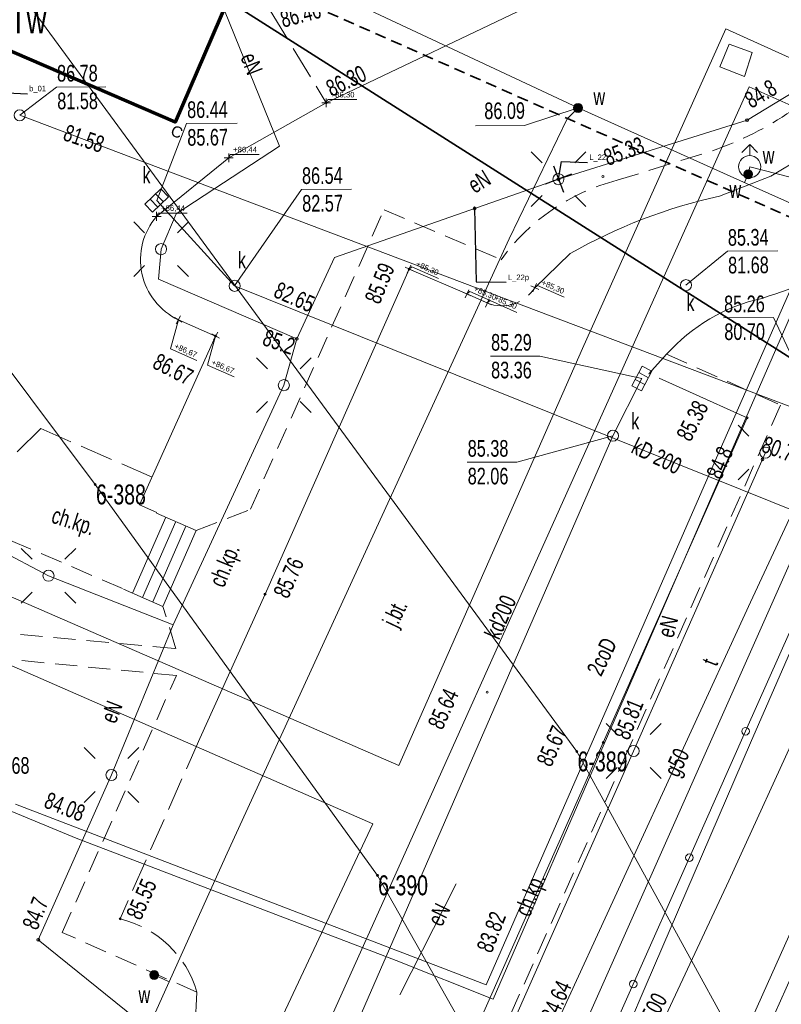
# Model space of a CAD drawing. Header units: metres. Extents: x -1013 to 1493497, y -5789518 to 1032.
# Tile 24 of 73: x 10 to 45, y -70 to -25. Entities that reach past the tile are written whole.
import ezdxf
from ezdxf.xclip import XClip

# ---------------------------------------------------------------- set-up
doc = ezdxf.new("R2010")
doc.units = ezdxf.units.M
doc.header["$MEASUREMENT"] = 0
doc.header["$XCLIPFRAME"] = 0
for name, pattern in [('2_KTCR02', [1.5, 1, -0.5]), ('2_KTJZ01', [2, 1.5, -0.5]), ('Przerywana długa', [0.78, 0.5, -0.28])]:
    doc.linetypes.add(name, pattern=pattern)
doc.layers.add('700-L Mapa 1_100 dwg', color=7, linetype='Continuous')
doc.layers.add('711-L Wymiary opisy', color=7, linetype='Continuous')
for name, color, linetype, lineweight in [('703-L Płaszczyzny podejścia 2D3', 152, 'Continuous', 30), ('703-L Płaszczyzny podejścia 2D38', 171, 'Continuous', 35), ('708-L Opisy_ numeracja obiektów85', 1, 'Continuous', 25), ('709-L Rzędne terenu25', 5, 'Continuous', 13), ('709-L Rzędne terenu85', 1, 'Continuous', 25), ('711-L Wymiary opisy1', 7, 'Continuous', 13), ('718-L Elementy do rozbiórki85', 1, 'Continuous', 25), ('722-L Obiekty_Latarnie_ słupy_ anteny1', 7, 'Continuous', 13), ('798-L Zakres inwestycji9', 142, 'Continuous', 70), ('ex_02_DXF_MZ_500_4_Dzialki7', 9, 'Continuous', 18), ('ex_02_DXF_MZ_500_4_KTCR_E_T_17', 9, 'Continuous', 18), ('ex_02_DXF_MZ_500_4_KTCR_L_17', 9, 'Continuous', 18), ('ex_02_DXF_MZ_500_4_KTJZ_E_T_07', 9, 'Continuous', 18), ('ex_02_DXF_MZ_500_4_KTJZ_L_07', 9, 'Continuous', 18), ('ex_02_DXF_MZ_500_4_KTKR_L_07', 9, 'Continuous', 18), ('ex_02_DXF_MZ_500_4_KTOK_L_47', 9, 'Continuous', 18), ('ex_02_DXF_MZ_500_4_KTOK_L_57', 9, 'Continuous', 18), ('ex_02_DXF_MZ_500_4_Numery_konturow3', 9, 'Continuous', 18), ('ex_02_DXF_MZ_500_4_Numery_punktow7', 9, 'Continuous', 18), ('ex_02_DXF_MZ_500_4_Punkty7', 9, 'Continuous', 18), ('ex_02_DXF_MZ_500_4_RTPW_T_17', 9, 'Continuous', 18), ('ex_02_DXF_MZ_500_4_SUPC_D_L_1200', 9, 'Continuous', 18), ('ex_02_DXF_MZ_500_4_SUPC_E_T_1200', 9, 'Continuous', 18), ('ex_02_DXF_MZ_500_4_SUPE_D_L_31', 9, 'Continuous', 18), ('ex_02_DXF_MZ_500_4_SUPE_E_T_31', 9, 'Continuous', 18), ('ex_02_DXF_MZ_500_4_SUPE_L_31', 9, 'Continuous', 18), ('ex_02_DXF_MZ_500_4_SUPG_E_T_27', 9, 'Continuous', 18), ('ex_02_DXF_MZ_500_4_SUPG_L_252', 9, 'Continuous', 18), ('ex_02_DXF_MZ_500_4_SUPK_D_L_434', 9, 'Continuous', 18), ('ex_02_DXF_MZ_500_4_SUPK_E_T_034', 9, 'Continuous', 18), ('ex_02_DXF_MZ_500_4_SUPK_E_T_434', 9, 'Continuous', 18), ('ex_02_DXF_MZ_500_4_SUPK_L_034', 9, 'Continuous', 18), ('ex_02_DXF_MZ_500_4_SUPT_D_L_030', 9, 'Continuous', 18), ('ex_02_DXF_MZ_500_4_SUPT_E_T_030', 9, 'Continuous', 18), ('ex_02_DXF_MZ_500_4_SUPT_L_030', 9, 'Continuous', 18), ('ex_02_DXF_MZ_500_4_SUPW_D_L_05', 9, 'Continuous', 18), ('ex_02_DXF_MZ_500_4_SUPW_L_05', 9, 'Continuous', 18), ('ex_02_DXF_MZ_500_4_SUSM_T_07', 9, 'Continuous', 18), ('ex_02_DXF_MZ_500_4_SUSM_T_37', 9, 'Continuous', 18), ('ex_02_DXF_MZ_500_4_SUTC_T_0200', 9, 'Continuous', 18), ('ex_02_DXF_MZ_500_4_SUTE_T_01', 9, 'Continuous', 18), ('ex_02_DXF_MZ_500_4_SUTK_T_034', 9, 'Continuous', 18), ('ex_02_DXF_MZ_500_4_SUTT_T_030', 9, 'Continuous', 18), ('ex_02_DXF_MZ_500_4_SUTW_T_05', 9, 'Continuous', 18), ('ex_02_DXF_MZ_500_4_SUUC_D_L_47', 9, 'Continuous', 18), ('ex_02_DXF_MZ_500_4_SUUK_D_T_07', 9, 'Continuous', 18), ('ex_02_DXF_MZ_500_4_SUUK_D_T_234', 9, 'Continuous', 18), ('ex_02_DXF_MZ_500_4_SUUK_E_T_934', 9, 'Continuous', 18), ('ex_02_DXF_MZ_500_4_SUUK_T_07', 9, 'Continuous', 18), ('ex_02_DXF_MZ_500_4_SUUK_T_234', 9, 'Continuous', 18), ('ex_02_DXF_MZ_500_4_SUUW_D_T_77', 9, 'Continuous', 18), ('ex_02_DXF_MZ_500_4_SUUW_E_T_117', 9, 'Continuous', 18), ('ex_02_DXF_MZ_500_4_SUUW_E_T_57', 9, 'Continuous', 18), ('ex_02_DXF_MZ_500_4_SUUW_T_07', 9, 'Continuous', 18), ('ex_02_DXF_MZ_500_4_SUUW_T_77', 9, 'Continuous', 18)]:
    doc.layers.add(name, color=color, linetype=linetype, lineweight=lineweight)
doc.styles.add('STYL_AUTOMATYCZNY_1', font='arial.ttf')
doc.styles.add('STYL_AUTOMATYCZNY_2', font='arial.ttf')
doc.styles.add('STYL_AUTOMATYCZNY_3', font='ARIALN.TTF')
doc.styles.add('STYL_AUTOMATYCZNY_4', font='arial.ttf', dxfattribs={"width": 0.7})
doc.linetypes.add('Linia z krzyżyków', pattern='A,0,[1,88_A.L.03 Sytuacja 1_1001.Shx,S=0.015873,R=0,X=0,Y=0],-2,0', length=2)
doc.dimstyles.new('STYL_AUTOMATYCZNY__3', dxfattribs={"dimtxt": 0.25, "dimasz": 0.183575, "dimexe": 0.18, "dimexo": 0.04, "dimgap": 0, "dimtad": 1, "dimzin": 0, "dimdsep": 46, "dimtxsty": 'STYL_AUTOMATYCZNY_2', "dimblk": 'ARROWHEAD_8', "dimblk1": 'ARROWHEAD_8', "dimblk2": 'ARROWHEAD_8', "dimcen": 0.09, "dimclrd": 7, "dimclre": 7, "dimclrt": 7, "dimazin": 0, "dimtfac": 1, "dimtdec": 4, "dimtmove": 2, "dimatfit": 3, "dimfxl": 1, "dimtolj": 1, "dimtzin": 0, "dimarcsym": 0})
doc.dimstyles.new('STYL_AUTOMATYCZNY__4', dxfattribs={"dimtxt": 0.18, "dimasz": 0.0912, "dimexe": 0.18, "dimexo": 0.0625, "dimgap": 0, "dimtad": 0, "dimtih": 1, "dimtoh": 1, "dimdec": 4, "dimzin": 0, "dimdsep": 46, "dimcen": 0.09, "dimadec": 0, "dimazin": 0, "dimtfac": 1, "dimtdec": 4, "dimtmove": 0, "dimatfit": 3, "dimldrblk": 'ARROWHEAD_7', "dimfxl": 1, "dimtolj": 1, "dimtzin": 0, "dimarcsym": 0})

# ---------------------------------------------------------------- blocks, each defined once
blk = doc.blocks.new('*D63')
at = {"layer": '711-L Wymiary opisy1', "color": 7, "linetype": 'Continuous', "lineweight": 13}
for p, q in [((31.701, 9.209), (31.582, 9.143)), ((31.701, 9.209), (31.767, 9.09)), ((31.387, 8.33), (31.337, 8.457)), ((31.387, 8.33), (31.514, 8.38))]:
    blk.add_line(p, q, dxfattribs=at)
blk.add_arc((25.649, 10.872), 6.276, 336.1008, 344.6316, dxfattribs=at)
at = {"layer": '711-L Wymiary opisy1', "color": 7, "lineweight": 13, "insert": (31.654, 8.581), "char_height": 0.25, "attachment_point": 7, "rotation": 336.1008, "style": 'STYL_AUTOMATYCZNY_2'}
blk.add_mtext('\\A1;{\\pql;\\fArial|b0|i0|c238|p0;\\W1.000000;8,53°/15%}', dxfattribs=at)
blk = doc.blocks.new('ARROWHEAD_8')
at = {"color": 0, "linetype": 'Continuous', "lineweight": 0}
blk.add_line((0, 0), (-1, 0), dxfattribs=at)
at = {"color": 0, "linetype": 'Continuous', "lineweight": 0, "flags": 128}
blk.add_lwpolyline([(-0.525, 0.525), (0, 0), (-0.525, -0.525)], dxfattribs=at)
blk = doc.blocks.new('*D64')
at = {"layer": '711-L Wymiary opisy1', "color": 7, "linetype": 'Continuous', "lineweight": 13}
for p, q in [((18.152, -22.228), (18.025, -22.277)), ((18.152, -22.228), (18.201, -22.356)), ((17.692, -23.088), (17.661, -22.955)), ((17.692, -23.088), (17.825, -23.057))]:
    blk.add_line(p, q, dxfattribs=at)
blk.add_arc((12.159, -19.572), 6.556, 327.57, 336.1008, dxfattribs=at)
at = {"layer": '711-L Wymiary opisy1', "color": 7, "lineweight": 13, "insert": (18.03, -22.8), "char_height": 0.25, "attachment_point": 7, "rotation": 336.1008, "style": 'STYL_AUTOMATYCZNY_2'}
blk.add_mtext('\\A1;{\\pql;\\fArial|b0|i0|c238|p0;\\W1.000000;8,53°/15%}', dxfattribs=at)
blk = doc.blocks.new('ARROWHEAD_7')
at = {"color": 0, "linetype": 'Continuous', "lineweight": 0}
for p, q in [((0, 0), (-1, 0)), ((-0.25, 0), (0.25, 0)), ((0, -0.25), (0, 0.25))]:
    blk.add_line(p, q, dxfattribs=at)
blk.add_circle((0, 0), 0.25, dxfattribs=at)
blk = doc.blocks.new('Rysunek_1_4', base_point=(-51.91, -72.413))
at = {"layer": 'ex_02_DXF_MZ_500_4_Dzialki7', "color": 9, "linetype": 'Continuous', "lineweight": 18}
for p, q in [((-30.9, 13.243), (13.78, -46.247)), ((-4.54, -3.697), (35.51, -58.297)), ((13.78, -46.247), (26.51, -63.887)), ((35.51, -58.297), (48.96, -82.797)), ((26.51, -63.887), (38.85, -85.657))]:
    blk.add_line(p, q, dxfattribs=at)
at = {"layer": 'ex_02_DXF_MZ_500_4_KTCR_L_17', "color": 9, "linetype": '2_KTCR02', "lineweight": 18}
for p, q in [((37.33, -32.517), (41.63, -31.187)), ((20.78, -47.367), (26.81, -33.847)), ((26.81, -33.847), (32.09, -36.107)), ((39.56, -40.367), (44.7, -42.667)), ((44.7, -42.667), (37.8, -58.287)), ((18.33, -48.327), (20.78, -47.367)), ((15.01, -50.937), (9.23, -48.467)), ((17.42, -53.657), (16.83, -51.747)), ((8.91, -52.877), (17.42, -53.657)), ((17.44, -54.867), (7.65, -53.927)), ((12.29, -66.467), (17.44, -54.867)), ((37.8, -58.287), (31.2, -73.137)), ((18.37, -69.157), (12.29, -66.467))]:
    blk.add_line(p, q, dxfattribs=at)
for centre, radius, start, end in [((36.622, -16.814), 15.221, 289.2104, 304.3043), ((39.68, -41.567), 9.35, 104.5583, 144.2729)]:
    blk.add_arc(centre, radius, start, end, dxfattribs=at)
at = {"layer": 'ex_02_DXF_MZ_500_4_KTJZ_L_07', "color": 9, "linetype": '2_KTJZ01', "lineweight": 18}
for p, q in [((21.67, -24.857), (24.2, -29.027)), ((31.47, -38.057), (30.55, -37.647)), ((38.76, -41.247), (39.56, -40.367)), ((40.6, -42.067), (38.76, -41.247)), ((11.33, -43.727), (7.32, -47.617)), ((16.35, -45.917), (11.33, -43.727)), ((16.56, -47.517), (15.78, -47.167)), ((18.5, -57.707), (14.9, -65.847))]:
    blk.add_line(p, q, dxfattribs=at)
for centre, radius, start, end in [((32.13, -36.439), 1.747, 247.8195, 327.9223), ((13.774, -70.502), 4.789, 16.3049, 76.3988)]:
    blk.add_arc(centre, radius, start, end, dxfattribs=at)
at = {"layer": 'ex_02_DXF_MZ_500_4_KTKR_L_07', "color": 9, "linetype": 'Continuous', "lineweight": 18}
for p, q in [((24.2, -29.027), (62.95, -10.507)), ((24.2, -29.027), (19.8, -31.506)), ((46.43, -31.037), (44.27, -32.327)), ((19.8, -31.506), (16.55, -34.147)), ((44.27, -32.327), (41.94, -33.237)), ((35.21, -35.827), (33.61, -37.367)), ((27.94, -36.527), (21.44, -51.197)), ((30.55, -37.647), (27.94, -36.527)), ((17.53, -38.817), (19.21, -39.547)), ((19.21, -39.547), (15.78, -47.167)), ((43.2, -43.237), (40.6, -42.067)), ((36.7, -57.897), (43.2, -43.237)), ((21.44, -51.197), (18.5, -57.707)), ((30.2, -72.567), (36.7, -57.897)), ((18.27, -70.937), (18.37, -69.157))]:
    blk.add_line(p, q, dxfattribs=at)
for centre, radius, start, end in [((47.109, -56.707), 24.033, 102.4203, 119.6775), ((18.823, -36.108), 3.002, 139.22, 244.4831), ((38.969, -21.584), 16.98, 286.7065, 303.6592), ((45.655, -45.831), 8.185, 102.7366, 138.1244)]:
    blk.add_arc(centre, radius, start, end, dxfattribs=at)
at = {"layer": 'ex_02_DXF_MZ_500_4_KTOK_L_47', "color": 9, "linetype": 'Continuous', "lineweight": 18}
for p, q in [((43.125, -57.385), (45.659, -51.681)), ((40.59, -63.089), (43.125, -57.385)), ((38.056, -68.793), (40.59, -63.089)), ((35.01, -75.647), (38.056, -68.793))]:
    blk.add_line(p, q, dxfattribs=at)
for centre in [(43.125, -57.385), (40.59, -63.089), (38.056, -68.793)]:
    blk.add_circle(centre, 0.17, dxfattribs=at)
at = {"layer": 'ex_02_DXF_MZ_500_4_KTOK_L_57', "color": 9, "linetype": 'Continuous', "lineweight": 18}
for p, q in [((16.547, -47.545), (18.33, -48.327)), ((15.457, -51.145), (16.957, -47.725)), ((15.914, -51.345), (17.414, -47.925)), ((16.372, -51.546), (17.872, -48.126)), ((16.83, -51.747), (18.33, -48.327)), ((15.047, -50.965), (16.83, -51.747))]:
    blk.add_line(p, q, dxfattribs=at)
at = {"layer": 'ex_02_DXF_MZ_500_4_Punkty7', "color": 9, "linetype": 'Continuous', "lineweight": 18}
for centre in [(13.78, -46.247), (35.51, -58.297), (26.51, -63.887)]:
    blk.add_circle(centre, 0.045, dxfattribs=at)
at = {"layer": 'ex_02_DXF_MZ_500_4_RTPW_T_17', "color": 9, "linetype": 'Continuous', "lineweight": 18}
for centre in [(24.2, -29.027), (36.69, -32.345), (27.94, -36.527), (19.21, -39.547), (43.2, -43.237), (21.44, -51.197), (31.46, -55.617), (36.7, -57.897), (37.8, -58.287), (14.9, -65.847)]:
    blk.add_circle(centre, 0.045, dxfattribs=at)
at = {"layer": 'ex_02_DXF_MZ_500_4_SUPC_D_L_1200', "color": 9, "linetype": 'Continuous', "lineweight": 18}
for p, q in [((42.23, -25.687), (35.761, -40.105)), ((51.952, -30.095), (42.23, -25.687)), ((41.146, -46.542), (50.239, -25.859)), ((26.834, -64.94), (43.286, -28.306)), ((43.286, -28.306), (70.77, -40.596)), ((48.306, -31.394), (42.346, -45.041)), ((35.761, -40.105), (27.476, -58.929)), ((42.346, -45.041), (31.73, -69.481)), ((31.415, -68.835), (41.146, -46.542)), ((27.476, -58.929), (4.246, -48.827)), ((8.839, -53.927), (26.304, -61.566)), ((12.919, -62.205), (0.687, -57.137)), ((10.176, -60.675), (31.415, -68.835)), ((26.304, -61.566), (19.911, -75.161)), ((27.352, -67.737), (12.919, -62.205)), ((21.401, -76.963), (26.834, -64.94)), ((31.73, -69.481), (27.352, -67.737))]:
    blk.add_line(p, q, dxfattribs=at)
at = {"layer": 'ex_02_DXF_MZ_500_4_SUPE_D_L_31', "color": 9, "linetype": 'Continuous', "lineweight": 18}
for p, q in [((42.361, -72.691), (46.457, -63.521)), ((27.516, -69.285), (30.061, -64.267)), ((41.972, -75.644), (45.753, -67.186))]:
    blk.add_line(p, q, dxfattribs=at)
at = {"layer": 'ex_02_DXF_MZ_500_4_SUPE_L_31', "color": 9, "linetype": 'Continuous', "lineweight": 18}
for p, q in [((19.25, -23.947), (22.09, -30.977)), ((50.34, -25.457), (43.19, -29.807)), ((43.19, -29.807), (34.68, -32.467)), ((22.09, -30.977), (17.43, -34.037)), ((34.68, -32.467), (24.58, -36.007)), ((17.43, -34.037), (16.75, -35.627)), ((16.64, -36.987), (16.75, -35.627)), ((24.58, -36.007), (22.88, -39.677)), ((22.88, -39.677), (16.64, -36.987)), ((22.88, -39.677), (22.29, -41.767)), ((22.29, -41.767), (17.3, -52.587)), ((38.07, -58.277), (44.02, -44.807)), ((11.67, -50.367), (7.61, -48.237)), ((17.3, -52.587), (11.67, -50.367)), ((17.3, -52.587), (14.51, -59.357)), ((31.95, -72.057), (38.07, -58.277)), ((14.51, -59.357), (11.21, -66.797)), ((11.21, -66.797), (17.14, -71.577))]:
    blk.add_line(p, q, dxfattribs=at)
at = {"layer": 'ex_02_DXF_MZ_500_4_SUPG_L_252', "color": 9, "linetype": 'Continuous', "lineweight": 18}
blk.add_line((29.65, -84.627), (45.39, -49.197), dxfattribs=at)
at = {"layer": 'ex_02_DXF_MZ_500_4_SUPK_D_L_434', "color": 9, "linetype": 'Continuous', "lineweight": 18}
for p, q in [((10.37, -29.587), (46.514, -43.249)), ((20.07, -37.284), (16.553, -33.429)), ((20.07, -37.284), (49.255, -49.02)), ((49.255, -49.02), (42.371, -64.13)), ((42.371, -64.13), (32.498, -85.161))]:
    blk.add_line(p, q, dxfattribs=at)
at = {"layer": 'ex_02_DXF_MZ_500_4_SUPK_L_034', "color": 9, "linetype": 'Continuous', "lineweight": 18}
for p, q in [((37.14, -44.047), (38.44, -41.467)), ((24.48, -73.097), (37.14, -44.047))]:
    blk.add_line(p, q, dxfattribs=at)
at = {"layer": 'ex_02_DXF_MZ_500_4_SUPT_D_L_030', "color": 9, "linetype": 'Continuous', "lineweight": 18}
for p, q in [((43.347, -57.913), (49.99, -42.614)), ((38.634, -68.827), (43.347, -57.913)), ((34.954, -77.493), (38.634, -68.827))]:
    blk.add_line(p, q, dxfattribs=at)
at = {"layer": 'ex_02_DXF_MZ_500_4_SUPT_L_030', "color": 9, "linetype": 'Continuous', "lineweight": 18}
for p, q in [((51.34, -34.327), (43.35, -51.557)), ((43.35, -51.557), (34.53, -70.707))]:
    blk.add_line(p, q, dxfattribs=at)
at = {"layer": 'ex_02_DXF_MZ_500_4_SUPW_D_L_05', "color": 9, "linetype": 'Continuous', "lineweight": 18}
for p, q in [((35.565, -29.255), (15.788, -19.973)), ((35.079, -29.748), (35.565, -29.255)), ((43.461, -32.799), (35.565, -29.255)), ((32.456, -35.157), (35.079, -29.748)), ((55.399, -38.126), (43.461, -32.799)), ((19.73, -62.879), (32.456, -35.157)), ((15.319, -72.681), (19.73, -62.879)), ((16.439, -68.382), (17.111, -68.7))]:
    blk.add_line(p, q, dxfattribs=at)
at = {"layer": 'ex_02_DXF_MZ_500_4_SUPW_L_05', "color": 9, "linetype": 'Continuous', "lineweight": 18}
for p, q in [((43.31, -31.907), (43.24, -32.247)), ((43.24, -32.247), (43.071, -32.624))]:
    blk.add_line(p, q, dxfattribs=at)
at = {"layer": 'ex_02_DXF_MZ_500_4_SUSM_T_07', "color": 9, "linetype": 'Continuous', "lineweight": 18}
for p, q in [((33.938, -31.725), (33.443, -31.23)), ((35.423, -31.725), (35.918, -31.23)), ((33.938, -33.21), (33.443, -33.705)), ((35.423, -33.21), (35.918, -33.705)), ((16.008, -34.885), (15.513, -34.39)), ((17.493, -34.885), (17.988, -34.39)), ((16.008, -36.37), (15.513, -36.865)), ((17.493, -36.37), (17.988, -36.865)), ((21.548, -41.025), (21.053, -40.53)), ((23.033, -41.025), (23.528, -40.53)), ((21.548, -42.51), (21.053, -43.005)), ((23.033, -42.51), (23.528, -43.005)), ((43.278, -44.065), (42.783, -43.57)), ((43.278, -45.55), (42.783, -46.045)), ((10.928, -49.625), (10.433, -49.13)), ((12.413, -49.625), (12.908, -49.13)), ((10.928, -51.11), (10.433, -51.605)), ((12.413, -51.11), (12.908, -51.605)), ((37.328, -57.535), (36.833, -57.04)), ((38.813, -57.535), (39.308, -57.04)), ((13.768, -58.615), (13.273, -58.12)), ((15.253, -58.615), (15.748, -58.12)), ((37.328, -59.02), (36.833, -59.515)), ((38.813, -59.02), (39.308, -59.515)), ((13.768, -60.1), (13.273, -60.595)), ((15.253, -60.1), (15.748, -60.595))]:
    blk.add_line(p, q, dxfattribs=at)
at = {"layer": 'ex_02_DXF_MZ_500_4_SUSM_T_37', "color": 9, "linetype": 'Continuous', "lineweight": 18}
for centre in [(34.68, -32.467), (16.75, -35.627), (22.29, -41.767), (44.02, -44.807), (11.67, -50.367), (38.07, -58.277), (14.51, -59.357)]:
    blk.add_circle(centre, 0.25, dxfattribs=at)
at = {"layer": 'ex_02_DXF_MZ_500_4_SUTE_T_01', "color": 9, "linetype": 'Continuous', "lineweight": 18}
for centre in [(43.19, -29.807), (22.88, -39.677), (43.886, -45.112), (11.21, -66.797)]:
    blk.add_circle(centre, 0.0625, dxfattribs=at)
at = {"layer": 'ex_02_DXF_MZ_500_4_SUTK_T_034', "color": 9, "linetype": 'Continuous', "lineweight": 18}
for p, q in [((10.37, -29.587), (12.03, -28.318)), ((12.03, -28.318), (14.255, -28.302)), ((16.553, -33.429), (17.899, -29.959)), ((17.899, -29.959), (20.179, -29.943)), ((20.07, -37.284), (23.083, -32.938)), ((23.083, -32.938), (25.336, -32.922)), ((40.432, -37.251), (42.301, -35.724)), ((42.301, -35.724), (44.581, -35.708)), ((42.13, -38.729), (44.382, -38.713)), ((46.514, -43.249), (44.382, -38.713)), ((31.611, -40.458), (33.837, -40.458)), ((38.44, -41.467), (33.837, -40.458)), ((37.14, -44.047), (32.809, -45.243)), ((30.556, -45.243), (32.809, -45.243))]:
    blk.add_line(p, q, dxfattribs=at)
at = {"layer": 'ex_02_DXF_MZ_500_4_SUTW_T_05', "color": 9, "linetype": 'Continuous', "lineweight": 18}
for p, q in [((35.565, -29.255), (33.141, -30.047)), ((30.942, -30.062), (33.141, -30.047)), ((43.31, -31.907), (48.069, -33.148))]:
    blk.add_line(p, q, dxfattribs=at)
at = {"layer": 'ex_02_DXF_MZ_500_4_SUUC_D_L_47', "color": 9, "linetype": 'Continuous', "lineweight": 18}
for p, q in [((41.961, -27.399), (42.378, -26.377)), ((42.378, -26.377), (43.421, -26.752)), ((43.421, -26.752), (43.068, -27.836)), ((43.068, -27.836), (41.961, -27.399))]:
    blk.add_line(p, q, dxfattribs=at)
at = {"layer": 'ex_02_DXF_MZ_500_4_SUUK_D_T_07', "color": 9, "linetype": 'Continuous', "lineweight": 18}
for p, q in [((16.02, -33.597), (16.738, -32.901)), ((17.086, -33.26), (16.368, -33.956)), ((16.505, -33.127), (16.853, -33.487)), ((16.738, -32.901), (17.086, -33.26)), ((16.368, -33.956), (16.02, -33.597)), ((16.253, -33.371), (16.601, -33.73))]:
    blk.add_line(p, q, dxfattribs=at)
at = {"layer": 'ex_02_DXF_MZ_500_4_SUUK_D_T_234', "color": 9, "linetype": 'Continuous', "lineweight": 18}
for centre in [(10.37, -29.587), (20.07, -37.284), (40.432, -37.251)]:
    blk.add_circle(centre, 0.25, dxfattribs=at)
at = {"layer": 'ex_02_DXF_MZ_500_4_SUUK_T_07', "color": 9, "linetype": 'Continuous', "lineweight": 18}
for p, q in [((37.986, -41.793), (38.452, -40.908)), ((38.743, -41.429), (38.301, -41.196)), ((38.894, -41.141), (38.429, -42.026)), ((38.452, -40.908), (38.894, -41.141)), ((38.58, -41.738), (38.138, -41.506)), ((38.429, -42.026), (37.986, -41.793))]:
    blk.add_line(p, q, dxfattribs=at)
at = {"layer": 'ex_02_DXF_MZ_500_4_SUUK_T_234', "color": 9, "linetype": 'Continuous', "lineweight": 18}
blk.add_circle((37.14, -44.047), 0.25, dxfattribs=at)
at = {"layer": 'ex_02_DXF_MZ_500_4_SUUW_D_T_77', "color": 9, "linetype": 'Continuous', "lineweight": 18}
for centre, radius in [((35.565, -29.255), 0.2), ((35.565, -29.255), 0.175), ((35.565, -29.255), 0.15), ((35.565, -29.255), 0.125), ((35.565, -29.255), 0.1), ((35.565, -29.255), 0.075), ((35.565, -29.255), 0.05), ((35.565, -29.255), 0.025), ((35.565, -29.255), 0.00715), ((16.439, -68.382), 0.2), ((16.439, -68.382), 0.175), ((16.439, -68.382), 0.15), ((16.439, -68.382), 0.125), ((16.439, -68.382), 0.1), ((16.439, -68.382), 0.075), ((16.439, -68.382), 0.05), ((16.439, -68.382), 0.025), ((16.439, -68.382), 0.00715)]:
    blk.add_circle(centre, radius, dxfattribs=at)
at = {"layer": 'ex_02_DXF_MZ_500_4_SUUW_T_07', "color": 9, "linetype": 'Continuous', "lineweight": 18}
for p, q in [((43.31, -30.907), (42.957, -31.261)), ((43.31, -30.907), (43.664, -31.261)), ((43.31, -31.407), (43.31, -30.907))]:
    blk.add_line(p, q, dxfattribs=at)
blk.add_circle((43.31, -31.907), 0.5, dxfattribs=at)
at = {"layer": 'ex_02_DXF_MZ_500_4_SUUW_T_77', "color": 9, "linetype": 'Continuous', "lineweight": 18}
for radius in [0.2, 0.175, 0.15, 0.125, 0.1, 0.075, 0.05, 0.025, 0.00715]:
    blk.add_circle((43.24, -32.247), radius, dxfattribs=at)
at = {"layer": 'ex_02_DXF_MZ_500_4_KTCR_E_T_17', "color": 9, "linetype": 'Continuous', "lineweight": 18, "char_height": 0.75, "attachment_point": 4, "style": 'STYL_AUTOMATYCZNY_4'}
for insert, rotation in [((11.829, -47.706), 342.1213), ((19.343, -50.846), 67.7824), ((33.137, -65.706), 67.7824)]:
    blk.add_mtext('\\A1;{\\pql;\\fArial|b0|i0|c238|p0;\\W0.700000;ch.kp.}', dxfattribs=dict(at, insert=insert, rotation=rotation))
at = {"layer": 'ex_02_DXF_MZ_500_4_KTJZ_E_T_07', "color": 9, "linetype": 'Continuous', "lineweight": 18, "insert": (27.152, -52.64), "char_height": 0.75, "attachment_point": 4, "rotation": 64.6602, "style": 'STYL_AUTOMATYCZNY_4'}
blk.add_mtext('\\A1;{\\pql;\\fArial|b0|i0|c238|p0;\\W0.700000;j.bt.}', dxfattribs=at)
at = {"layer": 'ex_02_DXF_MZ_500_4_Numery_konturow3', "color": 9, "linetype": 'Continuous', "lineweight": 18, "insert": (9.931, -24.627), "char_height": 1.26, "attachment_point": 1, "style": 'STYL_AUTOMATYCZNY_4'}
blk.add_mtext('\\A1;{\\pql;\\fArial|b0|i0|c238|p0;\\W0.700000;Tw}', dxfattribs=at)
at = {"layer": 'ex_02_DXF_MZ_500_4_Numery_punktow7', "color": 9, "linetype": 'Continuous', "lineweight": 18, "char_height": 0.9, "attachment_point": 1, "style": 'STYL_AUTOMATYCZNY_4'}
for s, insert in [('\\A1;{\\pql;\\fArial|b0|i0|c238|p0;\\W0.700000;6-388}', (13.813, -46.247)), ('\\A1;{\\pql;\\fArial|b0|i0|c238|p0;\\W0.700000;6-389}', (35.543, -58.297)), ('\\A1;{\\pql;\\fArial|b0|i0|c238|p0;\\W0.700000;6-390}', (26.543, -63.887))]:
    blk.add_mtext(s, dxfattribs=dict(at, insert=insert))
at = {"layer": 'ex_02_DXF_MZ_500_4_RTPW_T_17', "color": 9, "linetype": 'Continuous', "lineweight": 18, "char_height": 0.75, "style": 'STYL_AUTOMATYCZNY_4'}
for s, insert, attachment_point, rotation in [('\\A1;{\\pql;\\fArial|b0|i0|c238|p0;\\W0.700000;86.46}', (22.064, -24.911), 1, 14.8084), ('\\A1;{\\pql;\\fArial|b0|i0|c238|p0;\\W0.700000;86.30}', (24.438, -28.771), 7, 25.4077), ('\\A1;{\\pql;\\fArial|b0|i0|c238|p0;\\W0.700000;85.33}', (36.912, -31.887), 7, 20.5632), ('\\A1;{\\pql;\\fArial|b0|i0|c238|p0;\\W0.700000;85.59}', (25.914, -37.87), 1, 67.5206), ('\\A1;{\\pql;\\fArial|b0|i0|c238|p0;\\W0.700000;86.67}', (16.651, -40.29), 1, 332.7839), ('\\A1;{\\pql;\\fArial|b0|i0|c238|p0;\\W0.700000;85.38}', (40.647, -44.363), 7, 62.9873), ('\\A1;{\\pql;\\fArial|b0|i0|c238|p0;\\W0.700000;85.76}', (21.79, -51.142), 1, 66.3295), ('\\A1;{\\pql;\\fArial|b0|i0|c238|p0;\\W0.700000;85.64}', (29.102, -57.21), 4, 65.3764), ('\\A1;{\\pql;\\fArial|b0|i0|c238|p0;\\W0.700000;85.81}', (37.86, -57.834), 7, 67.9321), ('\\A1;{\\pql;\\fArial|b0|i0|c238|p0;\\W0.700000;85.67}', (34.357, -59.043), 7, 65.9657), ('\\A1;{\\pql;\\fArial|b0|i0|c238|p0;\\W0.700000;85.68}', (8.982, -59.322), 7, 0.4031), ('\\A1;{\\pql;\\fArial|b0|i0|c238|p0;\\W0.700000;85.55}', (15.148, -65.65), 1, 66.1495)]:
    blk.add_mtext(s, dxfattribs=dict(at, insert=insert, attachment_point=attachment_point, rotation=rotation))
at = {"layer": 'ex_02_DXF_MZ_500_4_SUPC_E_T_1200', "color": 9, "linetype": 'Continuous', "lineweight": 18, "insert": (36.27, -54.792), "char_height": 0.75, "attachment_point": 4, "rotation": 64.2892, "style": 'STYL_AUTOMATYCZNY_4'}
blk.add_mtext('\\A1;{\\pql;\\fArial|b0|i0|c238|p0;\\W0.700000;2coD}', dxfattribs=at)
at = {"layer": 'ex_02_DXF_MZ_500_4_SUPE_E_T_31', "color": 9, "linetype": 'Continuous', "lineweight": 18, "char_height": 0.75, "style": 'STYL_AUTOMATYCZNY_4'}
for insert, attachment_point, rotation in [((20.309, -26.963), 7, 291.3179), ((30.905, -33.146), 7, 31.3287), ((39.868, -53.213), 7, 75.3791), ((14.705, -57.088), 7, 69.0109), ((29.082, -66.083), 4, 63.8331)]:
    blk.add_mtext('\\A1;{\\pql;\\fArial|b0|i0|c238|p0;\\W0.700000;eN}', dxfattribs=dict(at, insert=insert, attachment_point=attachment_point, rotation=rotation))
at = {"layer": 'ex_02_DXF_MZ_500_4_SUPG_E_T_27', "color": 9, "linetype": 'Continuous', "lineweight": 18, "insert": (40.293, -59.603), "char_height": 0.75, "attachment_point": 7, "rotation": 64.4959, "style": 'STYL_AUTOMATYCZNY_4'}
blk.add_mtext('\\A1;{\\pql;\\fArial|b0|i0|c238|p0;\\W0.700000;g50}', dxfattribs=at)
at = {"layer": 'ex_02_DXF_MZ_500_4_SUPK_E_T_034', "color": 9, "linetype": 'Continuous', "lineweight": 18, "insert": (32.014, -53.3), "char_height": 0.75, "attachment_point": 7, "rotation": 66.4768, "style": 'STYL_AUTOMATYCZNY_4'}
blk.add_mtext('\\A1;{\\pql;\\fArial|b0|i0|c238|p0;\\W0.700000;kd200}', dxfattribs=at)
at = {"layer": 'ex_02_DXF_MZ_500_4_SUPK_E_T_434', "color": 9, "linetype": 'Continuous', "lineweight": 18, "char_height": 0.75, "style": 'STYL_AUTOMATYCZNY_4'}
for s, insert, attachment_point, rotation in [('\\A1;{\\pql;\\fArial|b0|i0|c238|p0;\\W0.700000;kD 200}', (38.073, -44.457), 4, 333.8327), ('\\A1;{\\pql;\\fArial|b0|i0|c238|p0;\\W0.700000;kD500}', (38.626, -71.343), 7, 61.7927)]:
    blk.add_mtext(s, dxfattribs=dict(at, insert=insert, attachment_point=attachment_point, rotation=rotation))
at = {"layer": 'ex_02_DXF_MZ_500_4_SUPT_E_T_030', "color": 9, "linetype": 'Continuous', "lineweight": 18, "insert": (41.83, -54.495), "char_height": 0.75, "attachment_point": 7, "rotation": 68.7635, "style": 'STYL_AUTOMATYCZNY_4'}
blk.add_mtext('\\A1;{\\pql;\\fArial|b0|i0|c238|p0;\\W0.700000;t}', dxfattribs=at)
at = {"layer": 'ex_02_DXF_MZ_500_4_SUTC_T_0200', "color": 9, "linetype": 'Continuous', "lineweight": 18, "char_height": 0.75, "attachment_point": 7, "style": 'STYL_AUTOMATYCZNY_4'}
for s, insert, rotation in [('\\A1;{\\pql;\\fArial|b0|i0|c238|p0;\\W0.700000;84.08}', (11.412, -60.811), 338.481), ('\\A1;{\\pql;\\fArial|b0|i0|c238|p0;\\W0.700000;83.82}', (31.673, -67.437), 68.6017)]:
    blk.add_mtext(s, dxfattribs=dict(at, insert=insert, rotation=rotation))
at = {"layer": 'ex_02_DXF_MZ_500_4_SUTE_T_01', "color": 9, "linetype": 'Continuous', "lineweight": 18, "char_height": 0.75, "attachment_point": 7, "style": 'STYL_AUTOMATYCZNY_4'}
for s, insert, rotation in [('\\A1;{\\pql;\\fArial|b0|i0|c238|p0;\\W0.700000;84.8}', (43.385, -29.309), 30.4656), ('\\A1;{\\pql;\\fArial|b0|i0|c238|p0;\\W0.700000;85.2}', (21.269, -39.943), 340.641), ('\\A1;{\\pql;\\fArial|b0|i0|c238|p0;\\W0.700000;84.8}', (42.026, -46.072), 66.5713), ('\\A1;{\\pql;\\fArial|b0|i0|c238|p0;\\W0.700000;84.7}', (11.17, -66.405), 68.3852)]:
    blk.add_mtext(s, dxfattribs=dict(at, insert=insert, rotation=rotation))
at = {"layer": 'ex_02_DXF_MZ_500_4_SUTK_T_034', "color": 9, "linetype": 'Continuous', "lineweight": 18, "char_height": 0.75, "style": 'STYL_AUTOMATYCZNY_4'}
for s, insert, attachment_point, rotation in [('\\A1;{\\pql;\\fArial|b0|i0|c238|p0;\\W0.700000;86.78}', (12.052, -27.317), 1, 0.4031), ('\\A1;{\\pql;\\fArial|b0|i0|c238|p0;\\W0.700000;81.58}', (12.061, -28.567), 1, 0.4031), ('\\A1;{\\pql;\\fArial|b0|i0|c238|p0;\\W0.700000;86.44}', (17.922, -28.959), 1, 0.4031), ('\\A1;{\\pql;\\fArial|b0|i0|c238|p0;\\W0.700000;81.58}', (12.401, -30.338), 4, 340.866), ('\\A1;{\\pql;\\fArial|b0|i0|c238|p0;\\W0.700000;85.67}', (17.93, -30.209), 1, 0.4031), ('\\A1;{\\pql;\\fArial|b0|i0|c238|p0;\\W0.700000;86.54}', (23.106, -31.937), 1, 0.405), ('\\A1;{\\pql;\\fArial|b0|i0|c238|p0;\\W0.700000;82.57}', (23.115, -33.187), 1, 0.405), ('\\A1;{\\pql;\\fArial|b0|i0|c238|p0;\\W0.700000;85.34}', (42.323, -34.724), 1, 0.405), ('\\A1;{\\pql;\\fArial|b0|i0|c238|p0;\\W0.700000;81.68}', (42.332, -35.974), 1, 0.405), ('\\A1;{\\pql;\\fArial|b0|i0|c238|p0;\\W0.700000;82.65}', (21.925, -37.42), 4, 336.1727), ('\\A1;{\\pql;\\fArial|b0|i0|c238|p0;\\W0.700000;85.26}', (42.153, -37.729), 1, 0.4031), ('\\A1;{\\pql;\\fArial|b0|i0|c238|p0;\\W0.700000;80.70}', (42.161, -38.979), 1, 0.4031), ('\\A1;{\\pql;\\fArial|b0|i0|c238|p0;\\W0.700000;80.71}', (44.053, -44.042), 1, 339.6769)]:
    blk.add_mtext(s, dxfattribs=dict(at, insert=insert, attachment_point=attachment_point, rotation=rotation))
at = {"layer": 'ex_02_DXF_MZ_500_4_SUTK_T_034', "color": 9, "linetype": 'Continuous', "lineweight": 18, "char_height": 0.75, "attachment_point": 1, "style": 'STYL_AUTOMATYCZNY_4'}
for s, insert in [('\\A1;{\\pql;\\fArial|b0|i0|c238|p0;\\W0.700000;85.29}', (31.641, -39.458)), ('\\A1;{\\pql;\\fArial|b0|i0|c238|p0;\\W0.700000;83.36}', (31.641, -40.708)), ('\\A1;{\\pql;\\fArial|b0|i0|c238|p0;\\W0.700000;85.38}', (30.586, -44.243)), ('\\A1;{\\pql;\\fArial|b0|i0|c238|p0;\\W0.700000;82.06}', (30.586, -45.493))]:
    blk.add_mtext(s, dxfattribs=dict(at, insert=insert))
at = {"layer": 'ex_02_DXF_MZ_500_4_SUTT_T_030', "color": 9, "linetype": 'Continuous', "lineweight": 18, "insert": (34.546, -70.546), "char_height": 0.75, "attachment_point": 7, "rotation": 65.596, "style": 'STYL_AUTOMATYCZNY_4'}
blk.add_mtext('\\A1;{\\pql;\\fArial|b0|i0|c238|p0;\\W0.700000;84.64}', dxfattribs=at)
at = {"layer": 'ex_02_DXF_MZ_500_4_SUTW_T_05', "color": 9, "linetype": 'Continuous', "lineweight": 18, "insert": (31.334, -29.391), "char_height": 0.75, "attachment_point": 4, "rotation": 0.4031, "style": 'STYL_AUTOMATYCZNY_4'}
blk.add_mtext('\\A1;{\\pql;\\fArial|b0|i0|c238|p0;\\W0.700000;86.09}', dxfattribs=at)
at = {"layer": 'ex_02_DXF_MZ_500_4_SUUK_E_T_934', "color": 9, "linetype": 'Continuous', "lineweight": 18, "char_height": 0.75, "style": 'STYL_AUTOMATYCZNY_4'}
for insert, attachment_point in [((15.91, -32.663), 7), ((20.216, -36.493), 7), ((40.456, -38.047), 4), ((37.964, -43.766), 7)]:
    blk.add_mtext('\\A1;{\\pql;\\fArial|b0|i0|c238|p0;\\W0.700000;k}', dxfattribs=dict(at, insert=insert, attachment_point=attachment_point))
at = {"layer": 'ex_02_DXF_MZ_500_4_SUUW_E_T_117', "color": 9, "linetype": 'Continuous', "lineweight": 18, "insert": (43.897, -31.772), "char_height": 0.75, "attachment_point": 7, "style": 'STYL_AUTOMATYCZNY_4'}
blk.add_mtext('\\A1;{\\pql;\\fArial|b0|i0|c238|p0;\\W0.700000;w}', dxfattribs=at)
at = {"layer": 'ex_02_DXF_MZ_500_4_SUUW_E_T_57', "color": 9, "linetype": 'Continuous', "lineweight": 18, "char_height": 0.75, "attachment_point": 1, "style": 'STYL_AUTOMATYCZNY_4'}
for insert in [(36.258, -28.369), (42.395, -32.562), (15.731, -68.897)]:
    blk.add_mtext('\\A1;{\\pql;\\fArial|b0|i0|c238|p0;\\W0.700000;w}', dxfattribs=dict(at, insert=insert))

msp = doc.modelspace()

# ---------------------------------------------------------------- linework, layer by layer
at = {"layer": '703-L Płaszczyzny podejścia 2D3', "color": 152, "linetype": 'Continuous', "lineweight": 30}
msp.add_circle((8.2273, 10.355), 1021.6593, dxfattribs=at)
at = {"layer": '703-L Płaszczyzny podejścia 2D38', "color": 171, "linetype": 'Przerywana długa', "lineweight": 35}
msp.add_line((12.1585, -19.5724), (367.8056, -177.1675), dxfattribs=at)
at = {"layer": '703-L Płaszczyzny podejścia 2D38', "color": 171, "linetype": 'Continuous', "lineweight": 35}
msp.add_line((12.1585, -19.5724), (344.1663, -230.5145), dxfattribs=at)
at = {"layer": '709-L Rzędne terenu25', "color": 5, "linetype": 'Continuous', "lineweight": 13}
for p, q in [((24.2003, -29.2271), (24.2003, -28.8271)), ((24.2003, -29.0271), (24.2753, -28.8771)), ((24.2753, -28.8771), (25.5835, -28.8771)), ((24.0003, -29.0271), (24.4003, -29.0271)), ((19.5998, -31.5057), (19.9998, -31.5057)), ((19.7998, -31.7057), (19.7998, -31.3057)), ((19.7998, -31.5057), (19.8748, -31.3557)), ((19.8748, -31.3557), (21.183, -31.3557)), ((16.3503, -34.1471), (16.7503, -34.1471)), ((16.5503, -34.3471), (16.5503, -33.9471)), ((16.5503, -34.1471), (16.6253, -33.9971)), ((16.6253, -33.9971), (17.9335, -33.9971)), ((27.8592, -36.71), (28.0213, -36.3442)), ((27.9403, -36.5271), (28.0696, -36.4203)), ((28.0696, -36.4203), (29.2656, -36.9503)), ((27.7574, -36.4461), (28.1231, -36.6081)), ((33.4274, -37.2861), (33.7931, -37.4481)), ((33.5292, -37.55), (33.6913, -37.1842)), ((33.6103, -37.3671), (33.7396, -37.2603)), ((33.7396, -37.2603), (34.9356, -37.7903)), ((30.3674, -37.5661), (30.7331, -37.7281)), ((30.4692, -37.83), (30.6313, -37.4642)), ((30.5503, -37.6471), (30.6796, -37.5403)), ((30.6796, -37.5403), (31.8756, -38.0703)), ((31.2874, -37.9761), (31.6531, -38.1381)), ((31.3892, -38.24), (31.5513, -37.8742)), ((31.4703, -38.0571), (31.5996, -37.9503)), ((31.5996, -37.9503), (32.7956, -38.4803)), ((17.6287, -38.643), (17.4318, -38.9912)), ((17.5303, -38.8171), (17.1679, -40.1289)), ((17.3562, -38.7186), (17.7043, -38.9156)), ((19.2103, -39.5471), (18.8479, -40.8589)), ((19.0362, -39.4486), (19.3843, -39.6456)), ((19.3087, -39.373), (19.1118, -39.7212)), ((17.1679, -40.1289), (18.364, -40.6589)), ((18.8479, -40.8589), (20.044, -41.3889))]:
    msp.add_line(p, q, dxfattribs=at)
at = {"layer": '718-L Elementy do rozbiórki85', "color": 1, "linetype": 'Continuous', "lineweight": 25}
for p, q in [((34.4512, -31.8734), (34.9094, -33.0608)), ((35.274, -32.238), (34.0865, -32.6962))]:
    msp.add_line(p, q, dxfattribs=at)
at = {"layer": '722-L Obiekty_Latarnie_ słupy_ anteny1', "color": 7, "linetype": 'Continuous', "lineweight": 13, "flags": 128}
for points in [[(34.6803, -32.5378), (34.751, -32.4671), (34.6803, -32.3964), (34.6096, -32.4671)], [(30.8983, -33.8634), (30.969, -33.7927), (30.8983, -33.7219), (30.8276, -33.7927)]]:
    msp.add_lwpolyline(points, close=True, dxfattribs=at)
at = {"layer": '798-L Zakres inwestycji9', "color": 142, "linetype": 'Linia z krzyżyków', "lineweight": 70}
msp.add_lwpolyline([(-11.8075, 31.551), (35.1463, 11.302), (17.379, -29.8973), (8.5903, -26.1071), (-4.6197, -20.1771), (-29.4088, -9.2634)], close=True, dxfattribs=at)

# ---------------------------------------------------------------- block references
at = {"layer": '700-L Mapa 1_100 dwg', "color": 52, "linetype": 'Continuous', "lineweight": 25}
ref = msp.add_blockref('Rysunek_1_4', (-51.9097, -72.4133), dxfattribs=at)
XClip(ref).set_block_clipping_path([(-454.4097296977, -337.82710067), (350.5902703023, 193.0005136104)])

# ---------------------------------------------------------------- texts
at = {"layer": '708-L Opisy_ numeracja obiektów85', "color": 1, "linetype": 'Continuous', "lineweight": 25, "char_height": 0.25, "attachment_point": 7, "style": 'STYL_AUTOMATYCZNY_3'}
for s, insert in [('\\A1;{\\pql;\\fArial Narrow|b0|i0|c238|p0;\\W1.000000;b_01}', (10.7973, -28.5774)), ('\\A1;{\\pql;\\fArial Narrow|b0|i0|c238|p0;\\W1.000000;L_22}', (36.0685, -31.6776)), ('\\A1;{\\pql;\\fArial Narrow|b0|i0|c238|p0;\\W1.000000;L_22p}', (32.3996, -37.1004))]:
    msp.add_mtext(s, dxfattribs=dict(at, insert=insert))
at = {"layer": '709-L Rzędne terenu85', "color": 1, "lineweight": 25, "char_height": 0.25, "attachment_point": 7, "style": 'STYL_AUTOMATYCZNY_2'}
for s, insert in [('\\A1;{\\pql;\\fArial|b0|i0|c238|p0;\\W1.000000;+86,30}', (24.4003, -28.8271)), ('\\A1;{\\pql;\\fArial|b0|i0|c238|p0;\\W1.000000;+86,44}', (19.9998, -31.3057)), ('\\A1;{\\pql;\\fArial|b0|i0|c238|p0;\\W1.000000;+86,44}', (16.7503, -33.9471))]:
    msp.add_mtext(s, dxfattribs=dict(at, insert=insert))
at = {"layer": '709-L Rzędne terenu85', "color": 1, "lineweight": 25, "char_height": 0.25, "attachment_point": 7, "rotation": 336.10081, "style": 'STYL_AUTOMATYCZNY_2'}
for s, insert in [('\\A1;{\\pql;\\fArial|b0|i0|c238|p0;\\W1.000000;+85,30}', (28.2041, -36.4253)), ('\\A1;{\\pql;\\fArial|b0|i0|c238|p0;\\W1.000000;+85,30}', (33.8741, -37.2653)), ('\\A1;{\\pql;\\fArial|b0|i0|c238|p0;\\W1.000000;+85,30}', (30.8141, -37.5453)), ('\\A1;{\\pql;\\fArial|b0|i0|c238|p0;\\W1.000000;+85,30}', (31.7341, -37.9553)), ('\\A1;{\\pql;\\fArial|b0|i0|c238|p0;\\W1.000000;+86,67}', (17.3025, -40.1338)), ('\\A1;{\\pql;\\fArial|b0|i0|c238|p0;\\W1.000000;+86,67}', (18.9825, -40.8638))]:
    msp.add_mtext(s, dxfattribs=dict(at, insert=insert))
at = {"layer": '798-L Zakres inwestycji9', "color": 142, "linetype": 'Continuous', "lineweight": 70, "insert": (17.3327, -30.0017), "char_height": 0.5, "attachment_point": 1, "rotation": 336.10081, "style": 'STYL_AUTOMATYCZNY_1'}
msp.add_mtext('\\A1;{\\pql;\\fArial|b0|i0|c238|p0;\\W1.000000;C}', dxfattribs=at)

# ---------------------------------------------------------------- dimensions: what is measured, and where the dimension line sits
at = {"layer": '711-L Wymiary opisy', "color": 7, "linetype": 'Continuous', "lineweight": 13}
for base, center, p1, p2, picture, middle in [((31.5604, 8.7637), (25.6493, 10.8724), (84.1511, -5.2069), (381.2963, -146.7226), '*D63', (32.4306, 8.3736)), ((17.9382, -22.6668), (12.1585, -19.5724), (367.8056, -177.1675), (63.368, -52.1085), '*D64', (18.8064, -23.007))]:
    dim = msp.add_angular_dim_3p(base=base, center=center, p1=p1, p2=p2, text='8,53°/15%', dimstyle='STYL_AUTOMATYCZNY__3', dxfattribs=at)
    dim.commit()
    dim.dimension.update_dxf_attribs({"geometry": picture, "text_midpoint": middle, "dimtype": 165, "text_rotation": 336.10081})

# ---------------------------------------------------------------- leaders
at = {"layer": '708-L Opisy_ numeracja obiektów85', "color": 1, "linetype": 'Continuous', "lineweight": 25, "annotation_type": 0, "has_hookline": 1, "hookline_direction": 0}
for points, text_width in [([(8.5903, -26.1071), (9.791, -28.5774), (10.7253, -28.6142)], 0.5663), ([(34.6803, -32.4671), (34.8128, -31.6776), (35.9965, -31.7144)], 0.6019), ([(30.8983, -33.7927), (30.969, -37.1004), (32.3276, -37.1112)], 0.7645)]:
    msp.add_leader(points, dimstyle='STYL_AUTOMATYCZNY__4', dxfattribs=dict(at, text_width=text_width))

doc.saveas('drawing.dxf')
